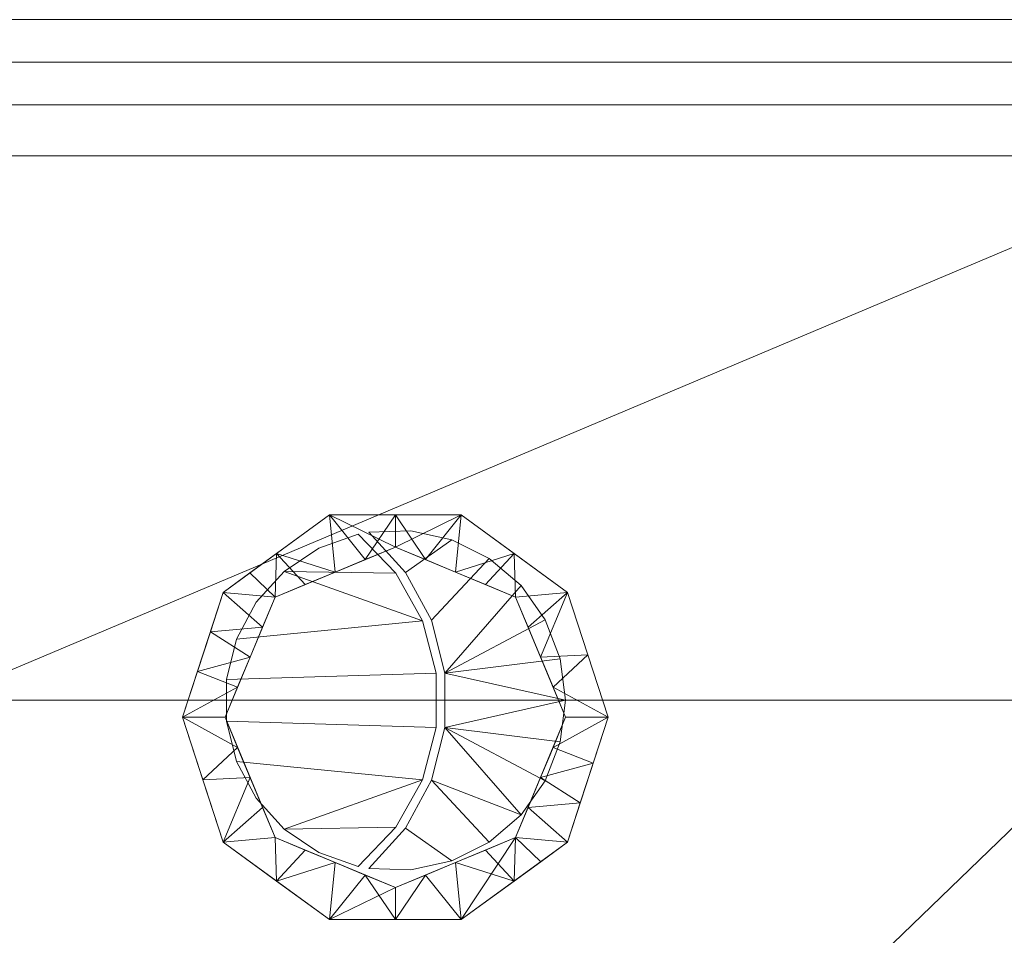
# Model space of a CAD drawing. Header units: millimetres. Extents: x -15489 to 15034, y -13406 to 13375.
# Tile 8 of 10: x 551 to 667, y -2594 to -2486. Entities that reach past the tile are written whole.
import ezdxf

# ---------------------------------------------------------------- set-up
doc = ezdxf.new("R2010")
doc.units = ezdxf.units.MM
doc.layers.add('P-SANR-FIXT', color=6, linetype='Continuous', lineweight=9)

# ---------------------------------------------------------------- blocks, each defined once
blk = doc.blocks.new('1029091C00_REVIT - Loven OP Toilet con_ 305mm w_ SC 6N_TH-303607-_3D_')
at = {"layer": 'P-SANR-FIXT'}
mesh = blk.add_polyface(dxfattribs=at)
corners = [(-186, -15, 400), (-186.11, -60.52, 400), (-186.39, -105.82, 400), (-186.75, -151.17, 400), (-187.09, -196.59, 400), (-187.29, -241.76, 400), (-187.22, -287.29, 400), (-186.71, -332.58, 400), (-185.6, -377.91, 400), (-183.68, -423.29, 400), (-180.73, -468.37, 400), (-176.45, -513.72, 400), (-170.11, -558.6, 400), (-160.28, -602.83, 400), (-144.88, -645.36, 400), (-121.07, -683.85, 400), (-87.03, -713.48, 400), (-45.03, -730.22, 400), (0, -735, 400), (45.03, -730.22, 400), (87.03, -713.48, 400), (121.07, -683.85, 400), (144.88, -645.36, 400), (160.28, -602.83, 400), (170.11, -558.6, 400), (176.45, -513.72, 400), (180.73, -468.37, 400), (183.68, -423.29, 400), (185.6, -377.91, 400), (186.71, -332.58, 400), (187.22, -287.29, 400), (187.29, -241.76, 400), (187.09, -196.59, 400), (186.75, -151.17, 400), (186.39, -105.82, 400), (186.11, -60.52, 400), (186, -15, 400), (136, -15, 400), (-136, -15, 400)]
mesh.append_faces([[corners[k] for k in face] for face in [(17, 15, 16)]], dxfattribs={"vtx0": -1})
mesh.append_faces([[corners[k] for k in face] for face in [(33, 37, 3, 4)]], dxfattribs={"vtx0": -1, "vtx1": -1, "vtx3": -1})
mesh.append_faces([[corners[k] for k in face] for face in [(12, 23, 24, 11), (9, 27, 28, 8), (3, 37, 38)]], dxfattribs={"vtx0": -1, "vtx2": -1})
mesh.append_faces([[corners[k] for k in face] for face in [(38, 1, 2, 3)]], dxfattribs={"vtx0": -1, "vtx3": -1})
mesh.append_faces([[corners[k] for k in face] for face in [(36, 37, 35)]], dxfattribs={"vtx1": -1})
mesh.append_faces([[corners[k] for k in face] for face in [(31, 32, 5, 30), (34, 35, 37, 33), (25, 26, 11, 24), (5, 6, 30), (12, 13, 23), (9, 10, 27)]], dxfattribs={"vtx1": -1, "vtx2": -1})
mesh.append_faces([[corners[k] for k in face] for face in [(18, 19, 22, 14)]], dxfattribs={"vtx1": -1, "vtx2": -1, "vtx3": -1})
mesh.append_faces([[corners[k] for k in face] for face in [(32, 33, 4, 5), (28, 29, 7, 8), (29, 30, 6, 7), (26, 27, 10, 11), (22, 23, 13, 14), (14, 15, 17, 18)]], dxfattribs={"vtx1": -1, "vtx3": -1})
mesh.append_faces([[corners[k] for k in face] for face in [(38, 0, 1)]], dxfattribs={"vtx2": -1})
mesh.append_faces([[corners[k] for k in face] for face in [(19, 20, 21, 22)]], dxfattribs={"vtx3": -1})
mesh = blk.add_polyface(dxfattribs=at)
corners = [(186, -15, 400), (186, -160, 400), (179.66, -167.76, 400), (161.08, -175, 400), (131.52, -181.21, 400), (93, -185.98, 400), (48.14, -188.98, 400), (0, -190, 400), (-48.14, -188.98, 400), (-93, -185.98, 400), (-131.52, -181.21, 400), (-161.08, -175, 400), (-179.66, -167.76, 400), (-186, -160, 400), (-186, -15, 400)]
mesh.append_faces([[corners[k] for k in face] for face in [(1, 4, 0)]], dxfattribs={"vtx0": -1, "vtx1": -1})
mesh.append_faces([[corners[k] for k in face] for face in [(0, 6, 7, 14), (14, 9, 10, 13)]], dxfattribs={"vtx0": -1, "vtx2": -1})
mesh.append_faces([[corners[k] for k in face] for face in [(0, 4, 5, 6), (14, 7, 8, 9)]], dxfattribs={"vtx0": -1, "vtx3": -1})
mesh.append_faces([[corners[k] for k in face] for face in [(3, 4, 1, 2)]], dxfattribs={"vtx1": -1})
mesh.append_faces([[corners[k] for k in face] for face in [(11, 12, 13, 10)]], dxfattribs={"vtx2": -1})
mesh = blk.add_polyface(dxfattribs=at)
corners = [(-186, -15, 400), (-171, -15, 680), (171, -15, 680), (186, -15, 400)]
mesh.append_faces([[corners[k] for k in face] for face in [(0, 1, 2, 3)]])
mesh = blk.add_polyface(dxfattribs=at)
corners = [(-183.98, -15, 320), (-185.5, -15, 359.99), (-186, -15, 400), (-136, -15, 400), (136, -15, 400), (186, -15, 400), (185.5, -15, 359.99), (183.98, -15, 320)]
mesh.append_faces([[corners[k] for k in face] for face in [(0, 3, 4, 7)]], dxfattribs={"vtx0": -1, "vtx2": -1})
mesh.append_faces([[corners[k] for k in face] for face in [(1, 2, 3, 0)]], dxfattribs={"vtx2": -1})
mesh.append_faces([[corners[k] for k in face] for face in [(4, 5, 6, 7)]], dxfattribs={"vtx3": -1})
mesh = blk.add_polyface(dxfattribs=at)
corners = [(-184.72, -179.17, 320), (-184.37, -124.63, 320), (-184.07, -69.87, 320), (-183.98, -15, 320), (183.98, -15, 320), (184.07, -69.87, 320), (184.37, -124.63, 320), (184.72, -179.17, 320), (135.58, -179.17, 320), (135.87, -105.08, 320), (136, -31, 320), (-136, -31, 320), (-135.87, -105.08, 320), (-135.58, -179.17, 320)]
mesh.append_faces([[corners[k] for k in face] for face in [(1, 12, 13, 0)]], dxfattribs={"vtx0": -1})
mesh.append_faces([[corners[k] for k in face] for face in [(10, 4, 5, 9), (4, 10, 11, 3), (9, 5, 6)]], dxfattribs={"vtx0": -1, "vtx2": -1})
mesh.append_faces([[corners[k] for k in face] for face in [(1, 2, 12)]], dxfattribs={"vtx1": -1, "vtx2": -1})
mesh.append_faces([[corners[k] for k in face] for face in [(2, 3, 11, 12)]], dxfattribs={"vtx1": -1, "vtx3": -1})
mesh.append_faces([[corners[k] for k in face] for face in [(6, 7, 8, 9)]], dxfattribs={"vtx3": -1})
mesh = blk.add_polyface(dxfattribs=at)
corners = [(171, -155, 681), (165.17, -161.47, 681), (148.09, -167.5, 681), (120.92, -172.68, 681), (85.5, -176.65, 681), (44.26, -179.15, 681), (0, -180, 681), (-44.26, -179.15, 681), (-85.5, -176.65, 681), (-120.92, -172.68, 681), (-148.09, -167.5, 681), (-165.17, -161.47, 681), (-171, -155, 681), (-171, -15, 681), (171, -15, 681)]
mesh.append_faces([[corners[k] for k in face] for face in [(14, 5, 6, 13), (13, 8, 9, 12)]], dxfattribs={"vtx0": -1, "vtx2": -1})
mesh.append_faces([[corners[k] for k in face] for face in [(7, 8, 13, 6), (4, 5, 14, 3), (14, 0, 3)]], dxfattribs={"vtx1": -1, "vtx2": -1})
mesh.append_faces([[corners[k] for k in face] for face in [(10, 11, 12, 9)]], dxfattribs={"vtx2": -1})
mesh.append_faces([[corners[k] for k in face] for face in [(0, 1, 2, 3)]], dxfattribs={"vtx3": -1})
mesh = blk.add_polyface(dxfattribs=at)
corners = [(168.4, -15, 705), (171, -15, 681), (-171, -15, 681), (-168.4, -15, 705)]
mesh.append_faces([[corners[k] for k in face] for face in [(0, 1, 2, 3)]])
mesh = blk.add_polyface(dxfattribs=at)
corners = [(171, -15, 680), (-171, -15, 680), (-171, -155, 680), (-165.17, -161.47, 680), (-148.09, -167.5, 680), (-120.92, -172.68, 680), (-85.5, -176.65, 680), (-44.26, -179.15, 680), (0, -180, 680), (44.26, -179.15, 680), (85.5, -176.65, 680), (120.92, -172.68, 680), (148.09, -167.5, 680), (165.17, -161.47, 680), (171, -155, 680)]
mesh.append_faces([[corners[k] for k in face] for face in [(1, 8, 0)]], dxfattribs={"vtx0": -1, "vtx1": -1})
mesh.append_faces([[corners[k] for k in face] for face in [(11, 14, 0, 10)]], dxfattribs={"vtx0": -1, "vtx2": -1})
mesh.append_faces([[corners[k] for k in face] for face in [(9, 10, 0, 8), (7, 8, 1, 6)]], dxfattribs={"vtx1": -1, "vtx2": -1})
mesh.append_faces([[corners[k] for k in face] for face in [(1, 2, 5, 6)]], dxfattribs={"vtx1": -1, "vtx3": -1})
mesh.append_faces([[corners[k] for k in face] for face in [(12, 13, 14, 11)]], dxfattribs={"vtx2": -1})
mesh.append_faces([[corners[k] for k in face] for face in [(2, 3, 4, 5)]], dxfattribs={"vtx3": -1})
mesh = blk.add_polyface(dxfattribs=at)
corners = [(168.4, -152.91, 705), (168.4, -15, 705), (-168.4, -15, 705), (-168.4, -152.91, 705), (-162.66, -159.28, 705), (-145.84, -165.22, 705), (-119.08, -170.32, 705), (-84.2, -174.23, 705), (-43.58, -176.69, 705), (0, -177.53, 705), (43.58, -176.69, 705), (84.2, -174.23, 705), (119.08, -170.32, 705), (145.84, -165.22, 705), (162.66, -159.28, 705), (163.4, -147.9, 705), (145.73, -159.21, 705), (123.22, -164.32, 705), (101.67, -167.47, 705), (78.54, -169.82, 705), (56.51, -171.36, 705), (33.85, -172.36, 705), (11.16, -172.84, 705), (-11.37, -172.84, 705), (-33.8, -172.36, 705), (-56.61, -171.35, 705), (-78.78, -169.8, 705), (-101.52, -167.49, 705), (-123.56, -164.26, 705), (-145.44, -159.29, 705), (-163.4, -147.9, 705), (-163.4, -20, 705), (163.4, -20, 705)]
mesh.append_faces([[corners[k] for k in face] for face in [(22, 10, 21), (21, 10, 20), (27, 7, 26), (26, 7, 25)]], dxfattribs={"vtx0": -1, "vtx1": -1})
mesh.append_faces([[corners[k] for k in face] for face in [(20, 10, 11, 19), (25, 7, 8, 24), (15, 0, 1, 32), (28, 5, 6), (29, 4, 5, 28), (30, 3, 4, 29)]], dxfattribs={"vtx0": -1, "vtx2": -1})
mesh.append_faces([[corners[k] for k in face] for face in [(22, 23, 9, 10), (18, 19, 11, 12), (23, 24, 8, 9), (27, 28, 6, 7), (13, 14, 16, 17), (15, 16, 14, 0), (17, 18, 12, 13), (31, 32, 1, 2), (2, 3, 30, 31)]], dxfattribs={"vtx1": -1, "vtx3": -1})
mesh = blk.add_polyface(dxfattribs=at)
corners = [(158.4, -25, 700), (163.4, -20, 705), (-163.4, -20, 705), (-158.4, -25, 700)]
mesh.append_faces([[corners[k] for k in face] for face in [(0, 1, 2, 3)]])
mesh = blk.add_polyface(dxfattribs=at)
corners = [(-158.4, -142.9, 700), (-153, -149.37, 700), (-137.18, -155.4, 700), (-112, -160.58, 700), (-79.2, -164.55, 700), (-41, -167.05, 700), (0, -167.9, 700), (41, -167.05, 700), (79.2, -164.55, 700), (112, -160.58, 700), (137.18, -155.4, 700), (153, -149.37, 700), (158.4, -142.9, 700), (158.4, -25, 700), (-158.4, -25, 700)]
mesh.append_faces([[corners[k] for k in face] for face in [(2, 14, 0, 1)]], dxfattribs={"vtx0": -1})
mesh.append_faces([[corners[k] for k in face] for face in [(10, 13, 9)]], dxfattribs={"vtx0": -1, "vtx1": -1})
mesh.append_faces([[corners[k] for k in face] for face in [(14, 2, 3, 4), (14, 4, 5, 6)]], dxfattribs={"vtx0": -1, "vtx3": -1})
mesh.append_faces([[corners[k] for k in face] for face in [(12, 13, 10, 11)]], dxfattribs={"vtx1": -1})
mesh.append_faces([[corners[k] for k in face] for face in [(8, 9, 13, 7)]], dxfattribs={"vtx1": -1, "vtx2": -1})
mesh.append_faces([[corners[k] for k in face] for face in [(13, 14, 6, 7)]], dxfattribs={"vtx1": -1, "vtx3": -1})
mesh = blk.add_polyface(dxfattribs=at)
corners = [(-136, -95), (-136, -31, 320), (136, -31, 320), (136, -95)]
mesh.append_faces([[corners[k] for k in face] for face in [(0, 1, 2, 3)]])
mesh = blk.add_polyface(dxfattribs=at)
corners = [(-136, -95), (-134.95, -140.53), (-133.86, -185.85), (-132.68, -231.2), (-131.34, -276.33), (-129.77, -321.58), (-127.92, -366.5), (-125.67, -411.57), (-122.94, -456.33), (-119.62, -501), (-115.44, -544.73), (-109.17, -586.14), (-99.1, -623.34), (-84, -652.74), (-63.61, -671.77), (-35.63, -682.26), (0, -685), (0, -685, 95.97), (-21, -684.25, 95.42), (-41.68, -680.76, 95.45), (-61.16, -673.38, 95.46), (-77.88, -661.11, 93.41), (-90.24, -645.12, 88.13), (-98.92, -627.4, 81.21), (-105.18, -608.75, 73.85), (-109.79, -589.57, 66.64), (-113.25, -570.06, 59.83), (-115.89, -550.26, 53.51), (-117.97, -530.27, 47.79), (-119.71, -510.04, 42.74), (-121.26, -489.48, 38.38), (-122.69, -468.94, 34.7), (-124, -448.2, 31.47), (-125.21, -427.52, 28.69), (-126.32, -406.7, 26.27), (-127.33, -385.9, 24.21), (-128.27, -365.02, 22.45), (-129.13, -344.09, 20.97), (-129.91, -323.36, 19.74), (-130.64, -302.4, 18.7), (-131.32, -281.28, 17.84), (-132.27, -267.19, 84.11), (-133.18, -253.11, 150.39), (-134.04, -239.02, 216.66), (-134.86, -224.93, 282.94), (-134.99, -221.57, 292.97), (-135.14, -216.04, 302.01), (-135.27, -208.62, 309.56), (-135.4, -199.69, 315.26), (-135.5, -189.7, 318.8), (-135.58, -179.17, 320), (-135.87, -105.08, 320), (-136, -31, 320), (-130.56, -298.96), (-128.85, -344.04), (-126.79, -389.04), (-124.3, -433.95), (-121.28, -478.67), (-117.53, -522.86), (-112.31, -565.43), (-104.14, -604.74), (-91.55, -638.04), (-73.8, -662.25), (-49.62, -677.01), (-17.81, -683.63), (-116.93, -540.27, 50.65), (-120.49, -499.76, 40.56), (-123.34, -458.57, 33.09), (-125.76, -417.11, 27.48), (-128.7, -354.55, 21.71), (-130.27, -312.88, 19.22), (-130.17, -310.27), (-130.95, -287.64), (-129.31, -332.81), (-127.36, -377.77), (-124.98, -422.76), (-122.11, -467.5), (-118.57, -511.93), (-113.87, -555.08), (-128.38, -355.27), (-126.23, -400.3), (-123.62, -445.14), (-120.45, -489.84), (-116.49, -533.8), (-110.74, -575.79), (-123.67, -453.39, 32.28), (-126.04, -411.9, 26.87), (-130.36, -304.61), (-130.09, -318.12, 19.48), (-129.97, -315.93), (-131.14, -281.99), (-129.54, -327.2), (-125.32, -417.16), (-124.64, -428.36), (-122.52, -461.92), (-128.61, -349.66), (-128.15, -360.89), (-125.95, -405.94), (-123.28, -450.74), (-118.84, -520.16, 45.27), (-114.57, -560.16, 56.67), (-128.48, -359.79, 22.08), (-125.48, -422.32, 28.08), (-130.98, -291.84, 18.27), (-130.46, -307.64, 18.96), (-129.52, -333.73, 20.36), (-128.91, -349.32, 21.34), (-127.8, -375.46, 23.33), (-126.82, -396.3, 25.24), (-124.6, -437.86, 30.08), (-121.97, -479.21, 36.54), (-130.81, -297.12, 18.49), (-131.15, -286.56, 18.06), (-129.32, -338.91, 20.66), (-129.71, -328.54, 20.05), (-124.3, -443.03, 30.78), (-126.57, -401.5, 25.76), (-124.91, -432.69, 29.38), (-123.96, -439.55), (-129.08, -338.43), (-130.75, -293.3), (-135.73, -142.12, 320), (-135.94, -68.04, 320)]
mesh.append_faces([[corners[k] for k in face] for face in [(0, 122, 52)]], dxfattribs={"vtx0": -1})
mesh.append_faces([[corners[k] for k in face] for face in [(111, 87, 39), (4, 42, 3), (1, 122, 0), (110, 82, 30), (2, 51, 1), (41, 4, 40), (106, 79, 69), (23, 61, 22), (48, 43, 47), (3, 121, 2), (47, 43, 46), (25, 60, 24), (42, 4, 41), (67, 76, 31), (8, 85, 98), (6, 101, 96), (81, 109, 118), (32, 98, 85), (77, 66, 9), (102, 93, 33), (115, 98, 32), (10, 65, 83), (30, 9, 66), (59, 100, 78), (39, 71, 104), (66, 77, 29), (19, 15, 18), (18, 64, 17), (93, 102, 75), (79, 106, 95), (82, 110, 57), (87, 111, 53), (120, 112, 72), (98, 115, 81), (118, 117, 56), (117, 118, 109), (112, 120, 103), (121, 3, 50)]], dxfattribs={"vtx0": -1, "vtx1": -1})
mesh.append_faces([[corners[k] for k in face] for face in [(3, 43, 48)]], dxfattribs={"vtx0": -1, "vtx1": -1, "vtx2": -1})
mesh.append_faces([[corners[k] for k in face] for face in [(1, 51, 122), (26, 59, 84), (103, 120, 53), (113, 119, 54), (53, 111, 103), (29, 77, 58), (78, 100, 27), (75, 102, 68), (108, 55, 80), (72, 112, 40), (71, 70, 104), (3, 48, 49), (28, 58, 83), (68, 92, 75), (8, 67, 85), (70, 71, 89), (21, 13, 62), (74, 107, 36), (33, 93, 56), (31, 76, 57), (20, 14, 63), (5, 38, 88), (59, 26, 100), (10, 27, 65), (57, 110, 31), (7, 86, 34), (21, 62, 14), (26, 84, 11), (69, 79, 96), (80, 116, 108), (22, 61, 13), (37, 54, 95), (58, 28, 99), (58, 99, 29), (11, 25, 26), (36, 6, 74), (13, 21, 22), (23, 12, 61), (92, 68, 86), (55, 108, 35), (56, 117, 33), (63, 19, 20), (12, 23, 24), (95, 106, 37), (27, 10, 78), (86, 7, 92), (18, 15, 64), (38, 5, 91), (74, 35, 107), (116, 80, 97), (81, 115, 109), (54, 37, 113), (73, 105, 114), (97, 34, 116), (105, 73, 119)]], dxfattribs={"vtx0": -1, "vtx2": -1})
mesh.append_faces([[corners[k] for k in face] for face in [(40, 4, 90, 72), (67, 8, 94, 76)]], dxfattribs={"vtx0": -1, "vtx3": -1})
mesh.append_faces([[corners[k] for k in face] for face in [(45, 46, 44)]], dxfattribs={"vtx1": -1})
mesh.append_faces([[corners[k] for k in face] for face in [(87, 71, 39), (89, 5, 88), (36, 101, 6), (113, 105, 119), (74, 55, 35), (49, 50, 3), (114, 38, 91), (43, 44, 46), (42, 43, 3), (97, 7, 34), (82, 9, 30), (63, 15, 19), (60, 12, 24), (101, 69, 96), (88, 70, 89), (91, 73, 114), (11, 60, 25), (65, 28, 83), (20, 21, 14), (121, 51, 2)]], dxfattribs={"vtx1": -1, "vtx2": -1})
mesh.append_faces([[corners[k] for k in face] for face in [(64, 16, 17)]], dxfattribs={"vtx2": -1})
mesh = blk.add_polyface(dxfattribs=at)
corners = [(0, -685), (33.67, -682.64), (60.74, -673.43), (80.78, -656.86), (96.03, -631.1), (106.67, -597.69), (113.54, -559.77), (118.05, -519.24), (121.46, -477.35), (124.29, -435.27), (126.65, -393), (128.61, -350.74), (130.27, -308.18), (131.67, -265.76), (132.9, -223.16), (133.99, -180.52), (135.01, -137.88), (136, -95), (136, -31, 320), (135.87, -105.08, 320), (135.58, -179.17, 320), (135.5, -189.7, 318.8), (135.4, -199.69, 315.26), (135.27, -208.62, 309.56), (135.14, -216.04, 302.01), (134.99, -221.57, 292.97), (134.86, -224.93, 282.94), (134.04, -239.02, 216.66), (133.18, -253.11, 150.39), (132.27, -267.19, 84.11), (131.32, -281.28, 17.84), (130.64, -302.34, 18.7), (129.91, -323.3, 19.74), (129.13, -344.09, 20.97), (128.27, -365.05, 22.46), (127.33, -385.91, 24.21), (126.32, -406.69, 26.27), (125.21, -427.53, 28.69), (124, -448.2, 31.47), (122.68, -468.93, 34.7), (121.26, -489.48, 38.38), (119.71, -510.03, 42.73), (117.97, -530.29, 47.8), (115.89, -550.26, 53.51), (113.24, -570.06, 59.82), (109.79, -589.57, 66.64), (105.18, -608.75, 73.85), (98.92, -627.4, 81.2), (90.24, -645.12, 88.12), (77.89, -661.1, 93.4), (61.17, -673.38, 95.47), (41.67, -680.76, 95.45), (20.99, -684.25, 95.41), (0, -685, 95.97), (16.84, -683.82), (47.21, -678.03), (70.76, -665.14), (88.4, -643.98), (101.35, -614.39), (110.11, -578.73), (115.79, -539.51), (119.75, -498.3), (122.87, -456.31), (125.47, -414.14), (127.63, -371.87), (129.44, -329.46), (130.97, -286.97), (130.28, -312.82, 19.22), (128.7, -354.57, 21.71), (126.82, -396.3, 25.24), (124.6, -437.87, 30.08), (121.97, -479.21, 36.54), (118.84, -520.16, 45.27), (114.56, -560.16, 56.66), (84.06, -653.11, 90.76), (127.14, -382.43), (129.02, -340.1), (130.62, -297.57), (124.88, -424.7), (122.16, -466.83), (118.9, -508.77), (114.67, -549.64), (111.82, -569.25), (116.92, -529.38), (120.6, -487.82), (123.58, -445.79), (126.06, -403.57), (128.12, -361.3), (129.85, -318.82), (131.32, -276.37), (130.46, -307.58, 18.96), (128.91, -349.33, 21.34), (127.08, -391.1, 24.73), (124.91, -432.7, 29.38), (126.89, -387.72), (128.82, -345.42), (130.44, -302.88), (124.58, -429.99), (129.64, -324.14), (127.87, -366.59), (125.76, -408.85), (123.23, -451.05), (123.93, -440.53), (126.35, -398.28), (128.36, -356.02), (130.06, -313.5), (131.14, -281.67), (123.34, -458.57, 33.09), (124.3, -443.04, 30.78), (125.76, -417.11, 27.48), (126.57, -401.49, 25.75), (127.8, -375.48, 23.33), (128.48, -359.81, 22.09), (129.52, -333.69, 20.35), (130.09, -318.06, 19.48), (130.98, -291.81, 18.27), (123.67, -453.39, 32.28), (111.52, -579.81, 63.23), (116.93, -540.27, 50.65), (120.49, -499.75, 40.56), (126.04, -411.9, 26.87), (125.48, -422.32, 28.08), (128.03, -370.27, 22.9), (127.57, -380.69, 23.77), (129.72, -328.5, 20.05), (129.32, -338.89, 20.66), (131.15, -286.54, 18.06), (130.81, -297.08, 18.49), (130.79, -292.27), (129.23, -334.78), (127.38, -377.15), (125.17, -419.42), (135.73, -142.12, 320), (135.94, -68.04, 320)]
mesh.append_faces([[corners[k] for k in face] for face in [(133, 17, 18)]], dxfattribs={"vtx0": -1})
mesh.append_faces([[corners[k] for k in face] for face in [(3, 49, 56), (38, 85, 108), (108, 102, 70), (9, 93, 102), (6, 73, 82), (62, 107, 79), (40, 84, 71), (56, 50, 2), (48, 57, 47), (51, 55, 50), (60, 118, 81), (59, 45, 5), (57, 74, 3), (11, 91, 104), (12, 90, 105), (87, 112, 99), (45, 59, 117), (16, 19, 15), (74, 57, 48), (115, 128, 126), (13, 29, 89), (14, 27, 13), (53, 54, 52), (86, 110, 100), (50, 56, 49), (47, 58, 46), (29, 13, 28), (22, 14, 21), (17, 133, 16), (116, 101, 38), (102, 108, 85), (101, 116, 62)]], dxfattribs={"vtx0": -1, "vtx1": -1})
mesh.append_faces([[corners[k] for k in face] for face in [(14, 22, 27)]], dxfattribs={"vtx0": -1, "vtx1": -1, "vtx2": -1})
mesh.append_faces([[corners[k] for k in face] for face in [(99, 112, 34), (30, 66, 106), (42, 60, 83), (50, 55, 2), (52, 54, 1), (46, 58, 5), (62, 116, 107), (71, 84, 8), (69, 86, 103), (38, 101, 85), (131, 120, 109), (68, 87, 104), (67, 88, 105), (3, 74, 49), (44, 59, 82), (43, 6, 81), (41, 7, 80), (39, 8, 79), (83, 72, 42), (7, 41, 72), (8, 39, 71), (6, 43, 73), (82, 73, 44), (119, 80, 61), (98, 114, 32), (36, 63, 100), (34, 64, 99), (81, 118, 43), (130, 122, 111), (33, 11, 95), (35, 10, 94), (89, 29, 30), (37, 9, 97), (31, 12, 96), (32, 65, 98), (51, 1, 55), (80, 119, 41), (24, 26, 27), (79, 107, 39), (27, 23, 24), (27, 22, 23), (40, 61, 84), (12, 31, 90), (10, 35, 92), (14, 20, 21), (11, 33, 91), (14, 132, 20), (100, 110, 36), (9, 37, 93), (30, 106, 89), (120, 131, 63), (86, 69, 110), (122, 130, 64), (87, 68, 112), (124, 129, 65), (88, 67, 114), (126, 128, 66), (59, 44, 117), (60, 42, 118), (61, 40, 119), (63, 36, 120), (78, 109, 121), (64, 34, 122), (75, 111, 123), (65, 32, 124), (76, 113, 125), (66, 30, 126), (77, 115, 127), (115, 77, 128), (113, 76, 129), (111, 75, 130), (109, 78, 131), (15, 19, 132)]], dxfattribs={"vtx0": -1, "vtx2": -1})
mesh.append_faces([[corners[k] for k in face] for face in [(57, 4, 47), (83, 7, 72), (90, 67, 105), (127, 31, 96), (95, 76, 125), (97, 78, 121), (51, 52, 1), (93, 70, 102), (91, 68, 104), (4, 58, 47), (45, 46, 5), (94, 75, 123), (125, 33, 95), (124, 113, 129), (98, 88, 114), (14, 15, 132), (121, 37, 97), (27, 28, 13), (92, 69, 103), (96, 77, 127), (123, 35, 94), (103, 10, 92), (133, 19, 16)]], dxfattribs={"vtx1": -1, "vtx2": -1})
mesh.append_faces([[corners[k] for k in face] for face in [(53, 0, 54), (24, 25, 26)]], dxfattribs={"vtx2": -1})
mesh = blk.add_polyface(dxfattribs=at)
corners = [(-20, -97, 705), (-14.14, -82.86, 705), (0, -77, 705), (14.14, -82.86, 705), (20, -97, 705), (25, -97, 700), (20.23, -82.31, 700), (7.73, -73.22, 700), (-7.73, -73.22, 700), (-20.23, -82.31, 700), (-25, -97, 700), (-7.07, -79.93, 705), (7.07, -79.93, 705), (17.07, -89.93, 705), (22.61, -89.65, 700), (-23.25, -91.62, 700), (-17.07, -89.93, 705), (-15.61, -86.39, 705), (13.98, -77.76, 700), (-13.98, -77.76, 700), (0, -73.22, 700), (-3.54, -78.46, 705), (3.54, -78.46, 705), (15.61, -86.39, 705), (18.54, -93.46, 705), (-21.74, -86.96, 700), (-18.54, -93.46, 705), (10.61, -81.39, 705), (-17.1, -80.03, 700), (-10.61, -81.39, 705)]
mesh.append_faces([[corners[k] for k in face] for face in [(26, 10, 0)]], dxfattribs={"vtx0": -1})
mesh.append_faces([[corners[k] for k in face] for face in [(6, 13, 14), (1, 9, 17), (2, 20, 21), (17, 25, 16), (20, 22, 7), (22, 20, 2), (25, 17, 9), (10, 26, 15)]], dxfattribs={"vtx0": -1, "vtx1": -1})
mesh.append_faces([[corners[k] for k in face] for face in [(1, 28, 9), (18, 12, 27), (1, 19, 28), (6, 3, 23), (8, 11, 21), (11, 8, 19), (12, 18, 7), (16, 25, 15), (24, 5, 14), (3, 6, 18), (14, 13, 24), (19, 1, 29)]], dxfattribs={"vtx0": -1, "vtx2": -1})
mesh.append_faces([[corners[k] for k in face] for face in [(23, 13, 6), (29, 11, 19), (20, 8, 21), (22, 12, 7), (26, 16, 15), (27, 3, 18)]], dxfattribs={"vtx1": -1, "vtx2": -1})
mesh.append_faces([[corners[k] for k in face] for face in [(24, 4, 5)]], dxfattribs={"vtx2": -1})
mesh = blk.add_polyface(dxfattribs=at)
corners = [(-25, -97, 700), (-20.23, -82.31, 700), (-7.73, -73.22, 700), (7.73, -73.22, 700), (20.23, -82.31, 700), (25, -97, 700), (20, -97, 700), (14.14, -82.86, 700), (0, -77, 700), (-14.14, -82.86, 700), (-20, -97, 700)]
mesh.append_faces([[corners[k] for k in face] for face in [(9, 1, 2, 8)]], dxfattribs={"vtx0": -1, "vtx2": -1})
mesh.append_faces([[corners[k] for k in face] for face in [(6, 7, 4, 5)]], dxfattribs={"vtx1": -1})
mesh.append_faces([[corners[k] for k in face] for face in [(2, 3, 8)]], dxfattribs={"vtx1": -1, "vtx2": -1})
mesh.append_faces([[corners[k] for k in face] for face in [(7, 8, 3, 4)]], dxfattribs={"vtx1": -1, "vtx3": -1})
mesh.append_faces([[corners[k] for k in face] for face in [(10, 0, 1, 9)]], dxfattribs={"vtx2": -1})
mesh = blk.add_polyface(dxfattribs=at)
corners = [(-3.1, -75.24, 705), (1.21, -79.97, 705), (4.24, -85.6, 705), (5.8, -91.8, 705), (5.8, -98.2, 705), (4.24, -104.4, 705), (1.21, -110.03, 705), (-3.1, -114.76, 705), (1.82, -114.92, 705), (6.63, -113.87, 705), (11.03, -111.68, 705), (14.77, -108.48, 705), (17.62, -104.47, 705), (19.39, -99.88, 705), (20, -95, 705), (19.39, -90.12, 705), (17.62, -85.53, 705), (14.77, -81.52, 705), (11.03, -78.32, 705), (6.63, -76.13, 705), (1.82, -75.08, 705), (-4.38, -75.48, 705), (-8.99, -77.13, 705), (-13.06, -79.85, 705), (-16.35, -83.48, 705), (-18.66, -87.8, 705), (-19.85, -92.55, 705), (-19.85, -97.45, 705), (-18.66, -102.2, 705), (-16.35, -106.52, 705), (-13.06, -110.15, 705), (-8.99, -112.87, 705), (-4.38, -114.52, 705), (0.06, -109.93, 705), (3.18, -104.36, 705), (4.8, -98.19, 705), (4.8, -91.81, 705), (3.18, -85.64, 705), (0.06, -80.07, 705)]
mesh.append_faces([[corners[k] for k in face] for face in [(19, 1, 2, 18), (5, 10, 11), (23, 37, 38), (36, 26, 27, 35), (35, 27, 28, 34)]], dxfattribs={"vtx0": -1, "vtx2": -1})
mesh.append_faces([[corners[k] for k in face] for face in [(37, 23, 24, 25), (34, 28, 29, 30)]], dxfattribs={"vtx0": -1, "vtx3": -1})
mesh.append_faces([[corners[k] for k in face] for face in [(16, 17, 3, 15), (13, 14, 4, 12), (33, 34, 30)]], dxfattribs={"vtx1": -1, "vtx2": -1})
mesh.append_faces([[corners[k] for k in face] for face in [(2, 3, 17, 18), (14, 15, 3, 4), (4, 5, 11, 12), (5, 6, 9, 10), (25, 26, 36, 37)]], dxfattribs={"vtx1": -1, "vtx3": -1})
mesh.append_faces([[corners[k] for k in face] for face in [(20, 0, 1, 19), (31, 32, 33, 30)]], dxfattribs={"vtx2": -1})
mesh.append_faces([[corners[k] for k in face] for face in [(6, 7, 8, 9), (38, 21, 22, 23)]], dxfattribs={"vtx3": -1})
mesh = blk.add_polyface(dxfattribs=at)
corners = [(-3.1, -75.24, 700), (1.82, -75.08, 700), (6.63, -76.13, 700), (11.03, -78.32, 700), (14.77, -81.52, 700), (17.62, -85.53, 700), (19.39, -90.12, 700), (20, -95, 700), (19.39, -99.88, 700), (17.62, -104.47, 700), (14.77, -108.48, 700), (11.03, -111.68, 700), (6.63, -113.87, 700), (1.82, -114.92, 700), (-3.1, -114.76, 700), (1.21, -110.03, 700), (4.24, -104.4, 700), (5.8, -98.2, 700), (5.8, -91.8, 700), (4.24, -85.6, 700), (1.21, -79.97, 700), (-4.38, -75.48, 700), (0.06, -80.07, 700), (3.18, -85.64, 700), (4.8, -91.81, 700), (4.8, -98.19, 700), (3.18, -104.36, 700), (0.06, -109.93, 700), (-4.38, -114.52, 700), (-8.99, -112.87, 700), (-13.06, -110.15, 700), (-16.35, -106.52, 700), (-18.66, -102.2, 700), (-19.85, -97.45, 700), (-19.85, -92.55, 700), (-18.66, -87.8, 700), (-16.35, -83.48, 700), (-13.06, -79.85, 700), (-8.99, -77.13, 700)]
mesh.append_faces([[corners[k] for k in face] for face in [(5, 18, 4)]], dxfattribs={"vtx0": -1, "vtx1": -1})
mesh.append_faces([[corners[k] for k in face] for face in [(12, 15, 16, 11), (4, 18, 19, 3), (30, 26, 27), (24, 34, 35, 23)]], dxfattribs={"vtx0": -1, "vtx2": -1})
mesh.append_faces([[corners[k] for k in face] for face in [(26, 30, 31, 32), (23, 35, 36, 37)]], dxfattribs={"vtx0": -1, "vtx3": -1})
mesh.append_faces([[corners[k] for k in face] for face in [(9, 10, 17, 8), (6, 7, 18, 5), (22, 23, 37)]], dxfattribs={"vtx1": -1, "vtx2": -1})
mesh.append_faces([[corners[k] for k in face] for face in [(16, 17, 10, 11), (7, 8, 17, 18), (19, 20, 2, 3), (32, 33, 25, 26), (24, 25, 33, 34)]], dxfattribs={"vtx1": -1, "vtx3": -1})
mesh.append_faces([[corners[k] for k in face] for face in [(13, 14, 15, 12), (38, 21, 22, 37)]], dxfattribs={"vtx2": -1})
mesh.append_faces([[corners[k] for k in face] for face in [(20, 0, 1, 2), (27, 28, 29, 30)]], dxfattribs={"vtx3": -1})
mesh = blk.add_polyface(dxfattribs=at)
corners = [(-3.1, -75.24, 705), (1.82, -75.08, 705), (6.63, -76.13, 705), (11.03, -78.32, 705), (14.77, -81.52, 705), (17.62, -85.53, 705), (19.39, -90.12, 705), (20, -95, 705), (19.39, -99.88, 705), (17.62, -104.47, 705), (14.77, -108.48, 705), (11.03, -111.68, 705), (6.63, -113.87, 705), (1.82, -114.92, 705), (-3.1, -114.76, 705), (-3.1, -114.76, 700), (1.82, -114.92, 700), (6.63, -113.87, 700), (11.03, -111.68, 700), (14.77, -108.48, 700), (17.62, -104.47, 700), (19.39, -99.88, 700), (20, -95, 700), (19.39, -90.12, 700), (17.62, -85.53, 700), (14.77, -81.52, 700), (11.03, -78.32, 700), (6.63, -76.13, 700), (1.82, -75.08, 700), (-3.1, -75.24, 700)]
mesh.append_faces([[corners[k] for k in face] for face in [(15, 16, 13, 14), (0, 1, 28, 29)]], dxfattribs={"vtx1": -1})
mesh.append_faces([[corners[k] for k in face] for face in [(16, 17, 12, 13), (18, 19, 10, 11), (19, 20, 9, 10), (17, 18, 11, 12), (20, 21, 8, 9), (7, 8, 21, 22), (22, 23, 6, 7), (23, 24, 5, 6), (25, 26, 3, 4), (26, 27, 2, 3), (24, 25, 4, 5), (27, 28, 1, 2)]], dxfattribs={"vtx1": -1, "vtx3": -1})
mesh = blk.add_polyface(dxfattribs=at)
corners = [(-4.38, -114.52, 705), (-8.99, -112.87, 705), (-13.06, -110.15, 705), (-16.35, -106.52, 705), (-18.66, -102.2, 705), (-19.85, -97.45, 705), (-19.85, -92.55, 705), (-18.66, -87.8, 705), (-16.35, -83.48, 705), (-13.06, -79.85, 705), (-8.99, -77.13, 705), (-4.38, -75.48, 705), (-4.38, -75.48, 700), (-8.99, -77.13, 700), (-13.06, -79.85, 700), (-16.35, -83.48, 700), (-18.66, -87.8, 700), (-19.85, -92.55, 700), (-19.85, -97.45, 700), (-18.66, -102.2, 700), (-16.35, -106.52, 700), (-13.06, -110.15, 700), (-8.99, -112.87, 700), (-4.38, -114.52, 700)]
mesh.append_faces([[corners[k] for k in face] for face in [(12, 13, 10, 11)]], dxfattribs={"vtx1": -1})
mesh.append_faces([[corners[k] for k in face] for face in [(13, 14, 9, 10), (15, 16, 7, 8), (14, 15, 8, 9), (16, 17, 6, 7), (5, 6, 17, 18), (18, 19, 4, 5), (19, 20, 3, 4), (21, 22, 1, 2), (20, 21, 2, 3)]], dxfattribs={"vtx1": -1, "vtx3": -1})
mesh.append_faces([[corners[k] for k in face] for face in [(22, 23, 0, 1)]], dxfattribs={"vtx3": -1})
mesh = blk.add_polyface(dxfattribs=at)
corners = [(-4.38, -75.48, 705), (0.06, -80.07, 705), (3.18, -85.64, 705), (4.8, -91.81, 705), (4.8, -98.19, 705), (3.18, -104.36, 705), (0.06, -109.93, 705), (-4.38, -114.52, 705), (-4.38, -114.52, 700), (0.06, -109.93, 700), (3.18, -104.36, 700), (4.8, -98.19, 700), (4.8, -91.81, 700), (3.18, -85.64, 700), (0.06, -80.07, 700), (-4.38, -75.48, 700)]
mesh.append_faces([[corners[k] for k in face] for face in [(8, 9, 6, 7)]], dxfattribs={"vtx1": -1})
mesh.append_faces([[corners[k] for k in face] for face in [(9, 10, 5, 6), (10, 11, 4, 5), (3, 4, 11, 12), (12, 13, 2, 3), (13, 14, 1, 2)]], dxfattribs={"vtx1": -1, "vtx3": -1})
mesh.append_faces([[corners[k] for k in face] for face in [(14, 15, 0, 1)]], dxfattribs={"vtx3": -1})
mesh = blk.add_polyface(dxfattribs=at)
corners = [(-3.1, -114.76, 705), (1.21, -110.03, 705), (4.24, -104.4, 705), (5.8, -98.2, 705), (5.8, -91.8, 705), (4.24, -85.6, 705), (1.21, -79.97, 705), (-3.1, -75.24, 705), (-3.1, -75.24, 700), (1.21, -79.97, 700), (4.24, -85.6, 700), (5.8, -91.8, 700), (5.8, -98.2, 700), (4.24, -104.4, 700), (1.21, -110.03, 700), (-3.1, -114.76, 700)]
mesh.append_faces([[corners[k] for k in face] for face in [(0, 1, 14, 15)]], dxfattribs={"vtx1": -1})
mesh.append_faces([[corners[k] for k in face] for face in [(5, 6, 9, 10), (4, 5, 10, 11), (3, 4, 11, 12), (2, 3, 12, 13), (1, 2, 13, 14)]], dxfattribs={"vtx1": -1, "vtx3": -1})
mesh.append_faces([[corners[k] for k in face] for face in [(6, 7, 8, 9)]], dxfattribs={"vtx3": -1})
mesh = blk.add_polyface(dxfattribs=at)
corners = [(-20, -97, 700), (-14.14, -82.86, 700), (0, -77, 700), (14.14, -82.86, 700), (20, -97, 700), (20, -97, 705), (14.14, -82.86, 705), (0, -77, 705), (-14.14, -82.86, 705), (-20, -97, 705), (16.36, -88.21, 700), (17.07, -89.93, 705), (18.18, -92.61, 705), (7.07, -79.93, 705), (7.07, -79.93, 700), (3.54, -78.46, 700), (-17.07, -89.93, 700), (-17.07, -89.93, 705), (-15.61, -86.39, 705), (-7.07, -79.93, 700), (-7.07, -79.93, 705), (-3.54, -78.46, 705), (15.61, -86.39, 705), (18.18, -92.61, 700), (10.61, -81.39, 705), (10.61, -81.39, 700), (3.54, -78.46, 705), (-18.18, -92.61, 705), (-18.54, -93.46, 700), (-15.61, -86.39, 700), (-10.61, -81.39, 705), (-10.61, -81.39, 700), (-3.54, -78.46, 700)]
mesh.append_faces([[corners[k] for k in face] for face in [(28, 9, 0)]], dxfattribs={"vtx0": -1})
mesh.append_faces([[corners[k] for k in face] for face in [(10, 22, 3), (6, 3, 22), (23, 11, 10)]], dxfattribs={"vtx0": -1, "vtx1": -1})
mesh.append_faces([[corners[k] for k in face] for face in [(16, 17, 27), (10, 11, 22), (28, 27, 9)]], dxfattribs={"vtx0": -1, "vtx2": -1})
mesh.append_faces([[corners[k] for k in face] for face in [(12, 11, 23), (28, 16, 27)]], dxfattribs={"vtx1": -1, "vtx2": -1})
mesh.append_faces([[corners[k] for k in face] for face in [(19, 32, 21, 20), (24, 13, 14, 25), (26, 7, 2, 15), (8, 18, 29, 1), (16, 29, 18, 17), (32, 2, 7, 21), (25, 3, 6, 24), (13, 26, 15, 14), (31, 19, 20, 30), (1, 31, 30, 8)]], dxfattribs={"vtx1": -1, "vtx3": -1})
mesh.append_faces([[corners[k] for k in face] for face in [(23, 4, 5, 12)]], dxfattribs={"vtx3": -1})
mesh = blk.add_polyface(dxfattribs=at)
corners = [(0, -685), (-35.63, -682.26), (-63.61, -671.77), (-84, -652.74), (-99.1, -623.34), (-109.17, -586.14), (-115.44, -544.73), (-119.62, -501), (-122.94, -456.33), (-125.67, -411.57), (-127.92, -366.5), (-129.77, -321.58), (-131.34, -276.33), (-132.68, -231.2), (-133.86, -185.85), (-134.95, -140.53), (-136, -95), (136, -95), (135.01, -137.88), (133.99, -180.52), (132.9, -223.16), (131.67, -265.76), (130.27, -308.18), (128.61, -350.74), (126.65, -393), (124.29, -435.27), (121.46, -477.35), (118.05, -519.24), (113.54, -559.77), (106.67, -597.69), (96.03, -631.1), (80.78, -656.86), (60.74, -673.43), (33.67, -682.64)]
mesh.append_faces([[corners[k] for k in face] for face in [(18, 15, 16, 17), (33, 30, 31, 32)]], dxfattribs={"vtx0": -1})
mesh.append_faces([[corners[k] for k in face] for face in [(11, 23, 10), (21, 13, 20)]], dxfattribs={"vtx0": -1, "vtx1": -1})
mesh.append_faces([[corners[k] for k in face] for face in [(0, 5, 29, 30)]], dxfattribs={"vtx0": -1, "vtx1": -1, "vtx3": -1})
mesh.append_faces([[corners[k] for k in face] for face in [(20, 13, 14, 19), (24, 9, 10, 23), (25, 8, 9, 24), (19, 14, 15, 18)]], dxfattribs={"vtx0": -1, "vtx2": -1})
mesh.append_faces([[corners[k] for k in face] for face in [(3, 4, 1, 2)]], dxfattribs={"vtx1": -1})
mesh.append_faces([[corners[k] for k in face] for face in [(33, 0, 30), (25, 26, 8)]], dxfattribs={"vtx1": -1, "vtx2": -1})
mesh.append_faces([[corners[k] for k in face] for face in [(12, 13, 21, 22), (11, 12, 22, 23), (5, 6, 28, 29), (6, 7, 27, 28), (0, 1, 4, 5), (7, 8, 26, 27)]], dxfattribs={"vtx1": -1, "vtx3": -1})
mesh = blk.add_polyface(dxfattribs=at)
corners = [(20, -97, 705), (14.14, -111.14, 705), (0, -117, 705), (-14.14, -111.14, 705), (-20, -97, 705), (-25, -97, 700), (-20.23, -111.69, 700), (-7.73, -120.78, 700), (7.73, -120.78, 700), (20.23, -111.69, 700), (25, -97, 700), (7.07, -114.07, 705), (-7.07, -114.07, 705), (-17.07, -104.07, 705), (-22.61, -104.35, 700), (23.25, -102.38, 700), (17.07, -104.07, 705), (15.61, -107.61, 705), (-13.98, -116.24, 700), (13.98, -116.24, 700), (0, -120.78, 700), (3.54, -115.54, 705), (-3.54, -115.54, 705), (-15.61, -107.61, 705), (-18.54, -100.54, 705), (21.74, -107.04, 700), (18.54, -100.54, 705), (-10.61, -112.61, 705), (17.1, -113.97, 700), (10.61, -112.61, 705)]
mesh.append_faces([[corners[k] for k in face] for face in [(26, 10, 0)]], dxfattribs={"vtx0": -1})
mesh.append_faces([[corners[k] for k in face] for face in [(6, 13, 14), (1, 9, 17), (2, 20, 21), (17, 25, 16), (20, 22, 7), (22, 20, 2), (25, 17, 9), (10, 26, 15)]], dxfattribs={"vtx0": -1, "vtx1": -1})
mesh.append_faces([[corners[k] for k in face] for face in [(1, 28, 9), (18, 12, 27), (1, 19, 28), (6, 3, 23), (8, 11, 21), (11, 8, 19), (12, 18, 7), (16, 25, 15), (24, 5, 14), (3, 6, 18), (14, 13, 24), (19, 1, 29)]], dxfattribs={"vtx0": -1, "vtx2": -1})
mesh.append_faces([[corners[k] for k in face] for face in [(23, 13, 6), (29, 11, 19), (20, 8, 21), (22, 12, 7), (26, 16, 15), (27, 3, 18)]], dxfattribs={"vtx1": -1, "vtx2": -1})
mesh.append_faces([[corners[k] for k in face] for face in [(24, 4, 5)]], dxfattribs={"vtx2": -1})
mesh = blk.add_polyface(dxfattribs=at)
corners = [(25, -97, 700), (20.23, -111.69, 700), (7.73, -120.78, 700), (-7.73, -120.78, 700), (-20.23, -111.69, 700), (-25, -97, 700), (-20, -97, 700), (-14.14, -111.14, 700), (0, -117, 700), (14.14, -111.14, 700), (20, -97, 700)]
mesh.append_faces([[corners[k] for k in face] for face in [(1, 9, 10, 0)]], dxfattribs={"vtx0": -1})
mesh.append_faces([[corners[k] for k in face] for face in [(1, 2, 9)]], dxfattribs={"vtx1": -1, "vtx2": -1})
mesh.append_faces([[corners[k] for k in face] for face in [(3, 4, 7, 8), (8, 9, 2, 3)]], dxfattribs={"vtx1": -1, "vtx3": -1})
mesh.append_faces([[corners[k] for k in face] for face in [(4, 5, 6, 7)]], dxfattribs={"vtx3": -1})
mesh = blk.add_polyface(dxfattribs=at)
corners = [(20, -97, 700), (14.14, -111.14, 700), (0, -117, 700), (-14.14, -111.14, 700), (-20, -97, 700), (-20, -97, 705), (-14.14, -111.14, 705), (0, -117, 705), (14.14, -111.14, 705), (20, -97, 705), (-16.36, -105.79, 700), (-17.07, -104.07, 705), (-18.18, -101.39, 705), (-7.07, -114.07, 705), (-7.07, -114.07, 700), (-3.54, -115.54, 700), (17.07, -104.07, 700), (17.07, -104.07, 705), (15.61, -107.61, 705), (7.07, -114.07, 700), (7.07, -114.07, 705), (3.54, -115.54, 705), (-15.61, -107.61, 705), (-18.18, -101.39, 700), (-10.61, -112.61, 705), (-10.61, -112.61, 700), (-3.54, -115.54, 705), (18.18, -101.39, 705), (18.54, -100.54, 700), (15.61, -107.61, 700), (10.61, -112.61, 705), (10.61, -112.61, 700), (3.54, -115.54, 700)]
mesh.append_faces([[corners[k] for k in face] for face in [(28, 9, 0)]], dxfattribs={"vtx0": -1})
mesh.append_faces([[corners[k] for k in face] for face in [(10, 22, 3), (6, 3, 22), (23, 11, 10), (14, 13, 15), (20, 19, 21)]], dxfattribs={"vtx0": -1, "vtx1": -1})
mesh.append_faces([[corners[k] for k in face] for face in [(21, 19, 32, 7), (16, 17, 27), (15, 13, 26, 2), (10, 11, 22), (28, 27, 9)]], dxfattribs={"vtx0": -1, "vtx2": -1})
mesh.append_faces([[corners[k] for k in face] for face in [(26, 7, 2), (32, 2, 7), (12, 11, 23), (28, 16, 27)]], dxfattribs={"vtx1": -1, "vtx2": -1})
mesh.append_faces([[corners[k] for k in face] for face in [(24, 13, 14, 25), (8, 18, 29, 1), (16, 29, 18, 17), (25, 3, 6, 24), (31, 19, 20, 30), (1, 31, 30, 8)]], dxfattribs={"vtx1": -1, "vtx3": -1})
mesh.append_faces([[corners[k] for k in face] for face in [(23, 4, 5, 12)]], dxfattribs={"vtx3": -1})

msp = doc.modelspace()

# ---------------------------------------------------------------- block references
at = {"layer": 'P-SANR-FIXT'}
msp.add_blockref('1029091C00_REVIT - Loven OP Toilet con_ 305mm w_ SC 6N_TH-303607-_3D_', (595.57, -2471.09), dxfattribs=at)

doc.saveas('drawing.dxf')
